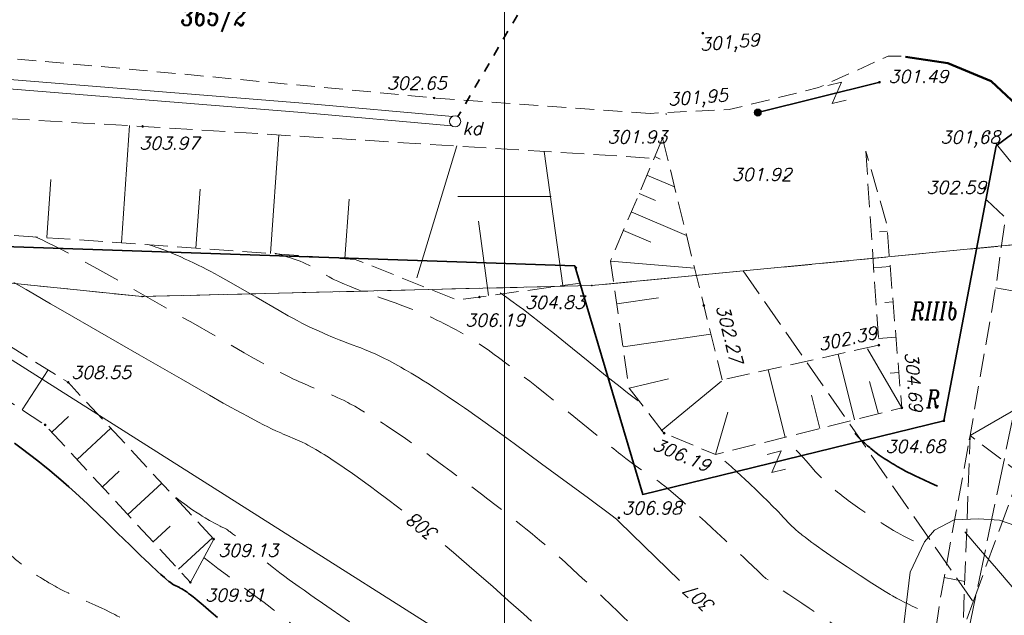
# Model space of a CAD drawing. Header units: metres. Extents: x 7477803 to 7478145, y 5500698 to 5500984.
# Tile 6 of 42: x 7477974 to 7478027, y 5500778 to 5500809. Entities that reach past the tile are written whole.
import ezdxf
from ezdxf.enums import TextEntityAlignment as Align

# ---------------------------------------------------------------- set-up
doc = ezdxf.new("R2010")
doc.units = ezdxf.units.M
doc.header["$MEASUREMENT"] = 0
for name, pattern in [('EGBK02', [2, 1.5, -0.5]), ('l217_500', [2, 1.5, -0.5]), ('l266_500', [1, 0.5, -0.5]), ('l424_500', [1.5, 1, -0.5]), ('l641_500', [1.5, 1, -0.5]), ('l812_500', [3, 2, -1]), ('l823_500', [1.75, 1.25, -0.5]), ('SUPX_P', [2.5, 2, -0.5])]:
    doc.linetypes.add(name, pattern=pattern)
for name, color, linetype, lineweight in [('203-Punkt załamania granicy działki nie stabilizowany', 7, 'Continuous', 13), ('e_Proj', 7, 'l641_500', 18), ('gr_dzialki', 7, 'Continuous', 18), ('gr_klasy', 7, 'l217_500', 18), ('jezdnia', 7, 'l424_500', 18), ('k_elem_naziemne', 7, 'Continuous', 18), ('kraweznik', 7, 'Continuous', 50), ('nr_dzialki', 7, 'Continuous', 18), ('ogr_symb', 7, 'l901_500', 35), ('ogr_w_skali', 7, 'Continuous', 35), ('opis_klasy', 7, 'Continuous', 18), ('opis_uzytek', 7, 'Continuous', 18), ('pkt_wys', 7, 'Continuous', 18), ('przehaczenie', 7, 'Continuous', 18), ('przepust', 7, 'l266_500', 35), ('robocza49', 7, 'Continuous', 18), ('rowy', 7, 'l266_500', 18), ('skarp_wypel', 7, 'Continuous', 18), ('skarpa_gora', 7, 'l823_500', 18), ('t', 7, 'Continuous', 18), ('warst_ciagla', 7, 'Continuous', 13), ('warst_opis', 7, 'Continuous', 13), ('warst_pogrub', 7, 'Continuous', 35), ('warst_przeryw', 7, 'l812_500', 13)]:
    doc.layers.add(name, color=color, linetype=linetype, lineweight=lineweight)
doc.styles.get("Standard").update_dxf_attribs({"font": 'txt.shx', "width": 0.75})
doc.styles.add('Style-ITALIC_1250', font='ITALIC_1250.shx')
doc.linetypes.add('l901_500', pattern='A,3.75,[37,dgnlstyle-2015all.shx,S=0.002778,R=0,X=0,Y=0],3.75', length=7.5)

# ---------------------------------------------------------------- blocks, each defined once
blk = doc.blocks.new('203')
at = {"linetype": 'Continuous', "lineweight": 13}
h = blk.add_hatch(color=0, dxfattribs=at)
edge = h.paths.add_edge_path()
edge.add_arc((0, 0), 0.045, 0, 360)
blk = doc.blocks.new('506_5_3')
at = {"layer": 'k_elem_naziemne', "color": 24, "linetype": 'Continuous', "lineweight": 18}
blk.add_circle((0, 0), 0.3, dxfattribs=at)
blk = doc.blocks.new('140')
at = {"layer": 'pkt_wys', "linetype": 'Continuous', "lineweight": 18}
h = blk.add_hatch(color=7, dxfattribs=at)
edge = h.paths.add_edge_path()
edge.add_arc((0, 0), 0.045, 0, 360)
at = {"layer": 'pkt_wys', "color": 7, "linetype": 'Continuous', "lineweight": 18}
blk.add_circle((0, 0), 0.045, dxfattribs=at)
blk = doc.blocks.new('801')
at = {"layer": 'pkt_wys', "linetype": 'Continuous', "lineweight": 18}
h = blk.add_hatch(color=7, dxfattribs=at)
edge = h.paths.add_edge_path()
edge.add_arc((0, 0), 0.045, 0, 360)
at = {"layer": 'pkt_wys', "color": 7, "linetype": 'Continuous', "lineweight": 18}
blk.add_circle((0, 0), 0.045, dxfattribs=at)
blk = doc.blocks.new('801_5_1')
at = {"layer": 'pkt_wys', "linetype": 'Continuous', "lineweight": 18}
h = blk.add_hatch(color=7, dxfattribs=at)
edge = h.paths.add_edge_path()
edge.add_arc((0, 0), 0.05, 0, 360)
at = {"layer": 'pkt_wys', "color": 7, "linetype": 'Continuous', "lineweight": 18}
blk.add_circle((0, 0), 0.05, dxfattribs=at)
blk = doc.blocks.new('991_5_1')
at = {"layer": 'przehaczenie', "color": 7, "linetype": 'Continuous', "lineweight": 18, "flags": 128}
blk.add_lwpolyline([(-0.38, 0.5), (0.38, 0.5), (-0.38, -0.5), (0.38, -0.5)], dxfattribs=at)
blk = doc.blocks.new('801_5_3')
at = {"layer": 'pkt_wys', "linetype": 'Continuous', "lineweight": 18}
h = blk.add_hatch(color=7, dxfattribs=at)
edge = h.paths.add_edge_path()
edge.add_arc((0, 0), 0.05, 0, 360)
at = {"layer": 'pkt_wys', "color": 7, "linetype": 'Continuous', "lineweight": 18}
blk.add_circle((0, 0), 0.05, dxfattribs=at)

msp = doc.modelspace()

# ---------------------------------------------------------------- hatches: boundary and pattern name
at = {"layer": 'ogr_w_skali', "linetype": 'Continuous', "lineweight": 35}
h = msp.add_hatch(color=7, dxfattribs=at)
edge = h.paths.add_edge_path()
edge.add_arc((7478013.557, 5500804.491), 0.17, 0, 360)
at = {"layer": 'pkt_wys', "linetype": 'Continuous', "lineweight": 18}
msp.add_hatch(color=7, dxfattribs=at).paths.add_polyline_path([(7478008.633, 5500804.409), (7478008.685, 5500804.407, 0.282056)])

# ---------------------------------------------------------------- linework, layer by layer
at = {"layer": 'e_Proj', "color": 1, "linetype": 'SUPX_P', "lineweight": 18, "flags": 128}
msp.add_lwpolyline([(7478085.721, 5500828.46), (7478062.59, 5500828.394), (7478057.723, 5500828.457), (7478045.093, 5500816.16), (7478029.949, 5500801.309), (7478024.948, 5500777.245), (7478020.357, 5500757.697), (7478013.921, 5500735.554), (7478010.536, 5500720.256)], dxfattribs=at)
at = {"layer": 'gr_dzialki', "color": 96, "linetype": 'Continuous', "lineweight": 18, "flags": 128}
for points in [[(7478036.02, 5500798.26), (7478004.67, 5500795.23)], [(7477965.87, 5500796.14), (7478019.23, 5500762.35)], [(7477980.59, 5500794.64), (7477965.87, 5500796.14)], [(7478004.67, 5500795.23), (7477980.59, 5500794.64)]]:
    msp.add_lwpolyline(points, dxfattribs=at)
at = {"layer": 'gr_klasy', "color": 96, "linetype": 'EGBK02', "lineweight": 18, "flags": 128}
for points in [[(7478030.37, 5500797.71), (7478012.78, 5500796.01)], [(7477980.59, 5500794.64), (7477965.87, 5500796.14)], [(7478012.78, 5500796.01), (7478004.67, 5500795.23)], [(7478012.78, 5500796.01), (7478025.09, 5500778.3)], [(7478004.67, 5500795.23), (7477980.59, 5500794.64)], [(7478025.09, 5500778.3), (7478028.63, 5500788.01)], [(7478019.23, 5500762.35), (7478025.09, 5500778.3)]]:
    msp.add_lwpolyline(points, dxfattribs=at)
at = {"layer": 'jezdnia', "color": 7, "linetype": 'l424_500', "lineweight": 18, "flags": 128}
for points in [[(7478007.787, 5500804.444), (7477996.226, 5500805.272), (7477980.454, 5500806.765), (7477965.783, 5500808.078), (7477950.842, 5500809.092), (7477941.412, 5500809.312), (7477933.642, 5500808.883), (7477925.833, 5500807.985), (7477921.044, 5500806.84), (7477908.409, 5500802.106), (7477902.302, 5500799.559), (7477897.005, 5500796.683), (7477891.579, 5500793.077), (7477886.813, 5500789.372), (7477881.349, 5500784.496), (7477881.326, 5500784.471)], [(7478021.234, 5500807.499), (7478020.534, 5500807.508), (7478016.815, 5500805.824), (7478012.017, 5500804.649), (7478007.787, 5500804.444)]]:
    msp.add_lwpolyline(points, dxfattribs=at)
at = {"layer": 'kraweznik', "color": 7, "linetype": 'Continuous', "lineweight": 50, "flags": 128}
msp.add_lwpolyline([(7478021.467, 5500807.475), (7478023.732, 5500807.128), (7478026.054, 5500806.173), (7478027.956, 5500804.381), (7478029.354, 5500802.427), (7478030.248, 5500801.153), (7478031.021, 5500799.823), (7478031.916, 5500797.559), (7478032.259, 5500795.246), (7478031.695, 5500792.194), (7478036.74, 5500790.972)], dxfattribs=at)
at = {"layer": 'ogr_symb', "color": 7, "linetype": 'l901_500', "lineweight": 35, "flags": 128}
for points in [[(7478026.319, 5500802.715), (7478028.17, 5500804.079), (7478034.551, 5500808.191), (7478045.422, 5500827.246), (7478069.852, 5500827.202)], [(7478020.018, 5500806.096), (7478013.557, 5500804.491)], [(7478023.515, 5500787.992), (7478026.319, 5500802.715)], [(7477891.276, 5500779.392), (7477896.666, 5500786.743), (7477921.734, 5500797.99), (7477944.284, 5500798.315), (7477964.224, 5500797.617), (7478003.756, 5500796.28)], [(7478003.756, 5500796.28), (7478007.399, 5500784.044), (7478023.515, 5500787.992)]]:
    msp.add_lwpolyline(points, dxfattribs=at)
at = {"layer": 'ogr_w_skali', "color": 7, "linetype": 'Continuous', "lineweight": 35}
msp.add_circle((7478013.557, 5500804.491), 0.17, dxfattribs=at)
at = {"layer": 'pkt_wys', "color": 7, "linetype": 'Continuous', "lineweight": 18, "flags": 128}
msp.add_lwpolyline([(7478008.633, 5500804.409), (7478008.685, 5500804.407, 0.282056), (7478008.633, 5500804.409)], format="xyb", close=True, dxfattribs=at)
at = {"layer": 'przepust', "color": 7, "linetype": 'l266_500', "lineweight": 35}
msp.add_line((7478002.71, 5500813.159), (7477997.502, 5500804.278), dxfattribs=at)
at = {"layer": 'robocza49', "color": 7, "linetype": 'Continuous', "lineweight": 13}
for p, q in [((7478000, 5500750), (7478000, 5500973.047)), ((7477997.5, 5500800), (7478000, 5500800)), ((7478000, 5500800), (7478002.5, 5500800))]:
    msp.add_line(p, q, dxfattribs=at)
at = {"layer": 'rowy', "color": 7, "linetype": 'Continuous', "lineweight": 18, "flags": 128}
for points in [[(7477882.663, 5500783.628), (7477883.714, 5500784.691), (7477887.616, 5500787.993), (7477891.069, 5500790.733), (7477893.37, 5500792.367), (7477898.157, 5500795.46), (7477901.645, 5500797.349), (7477903.482, 5500798.34), (7477908.951, 5500801.027), (7477910.397, 5500801.613), (7477915.985, 5500803.602), (7477918.748, 5500804.528), (7477921.007, 5500805.169), (7477923.387, 5500805.687), (7477925.587, 5500806.001), (7477928.524, 5500806.439), (7477933.015, 5500806.909), (7477936.106, 5500807.119), (7477938.45, 5500807.283), (7477947.545, 5500807.324), (7477950.612, 5500807.294), (7477969.481, 5500806.086), (7477989.149, 5500804.495), (7477997.163, 5500803.784)], [(7477903.253, 5500798.785), (7477908.747, 5500801.483), (7477910.219, 5500802.081), (7477915.822, 5500804.075), (7477918.6, 5500805.006), (7477920.886, 5500805.655), (7477923.298, 5500806.18), (7477925.514, 5500806.496), (7477928.461, 5500806.935), (7477932.972, 5500807.407), (7477936.072, 5500807.618), (7477938.432, 5500807.783), (7477947.546, 5500807.824), (7477950.631, 5500807.793), (7477969.517, 5500806.584), (7477989.191, 5500804.994), (7477997.207, 5500804.282)]]:
    msp.add_lwpolyline(points, dxfattribs=at)
at = {"layer": 'skarp_wypel', "color": 7, "linetype": 'Continuous', "lineweight": 18}
for p, q in [((7477979.48, 5500797.515), (7477979.922, 5500803.789)), ((7477987.46, 5500796.952), (7477987.907, 5500803.294)), ((7477995.301, 5500795.633), (7477997.442, 5500802.699)), ((7478003.109, 5500795.232), (7478002.125, 5500802.406)), ((7478008.039, 5500802.128), (7478008.334, 5500802.002)), ((7478007.619, 5500801.14), (7478009.101, 5500800.511)), ((7477975.49, 5500797.797), (7477975.709, 5500800.907)), ((7477983.47, 5500797.234), (7477983.693, 5500800.389)), ((7478007.2, 5500800.153), (7478008.086, 5500799.776)), ((7477991.45, 5500796.671), (7477991.675, 5500799.858)), ((7478006.78, 5500799.166), (7478009.743, 5500797.907)), ((7477999.146, 5500794.688), (7477998.599, 5500798.674)), ((7478006.361, 5500798.178), (7478007.838, 5500797.551)), ((7478020.488, 5500798.136), (7478020.074, 5500798.102)), ((7478005.666, 5500796.542), (7478010.174, 5500796.162)), ((7478020.643, 5500796.245), (7478019.761, 5500796.172)), ((7478026.291, 5500795.109), (7478028.258, 5500794.769)), ((7478006.003, 5500794.242), (7478008.243, 5500794.571)), ((7478020.798, 5500794.353), (7478020.357, 5500794.317)), ((7478006.34, 5500791.942), (7478011.044, 5500792.633)), ((7478020.954, 5500792.462), (7478020.017, 5500792.385)), ((7478018.733, 5500788.044), (7478017.853, 5500791.551)), ((7478021.264, 5500788.679), (7478019.429, 5500791.846)), ((7477974.16, 5500788.578), (7477975.554, 5500790.715)), ((7478015.015, 5500787.111), (7478014.109, 5500790.719)), ((7478021.109, 5500790.571), (7478020.639, 5500790.532)), ((7478024.924, 5500787.202), (7478030.818, 5500790.618)), ((7478006.663, 5500789.743), (7478008.775, 5500790.232)), ((7478008.383, 5500787.443), (7478011.606, 5500790.11)), ((7478019.995, 5500788.392), (7478019.546, 5500790.098)), ((7478016.874, 5500787.577), (7478016.428, 5500789.353)), ((7478011.297, 5500786.178), (7478011.961, 5500788.446)), ((7477975.75, 5500787.386), (7477976.652, 5500788.218)), ((7477977.107, 5500785.916), (7477978.916, 5500787.585)), ((7477978.463, 5500784.446), (7477979.37, 5500785.283)), ((7477979.819, 5500782.976), (7477981.639, 5500784.655)), ((7477981.175, 5500781.506), (7477982.088, 5500782.348)), ((7477982.532, 5500780.036), (7477984.362, 5500781.725)), ((7477984.422, 5500781.659), (7477983.174, 5500779.337)), ((7478023.537, 5500779.595), (7478024.639, 5500779.393))]:
    msp.add_line(p, q, dxfattribs=at)
msp.add_point((7478008.458, 5500803.115), dxfattribs=at)
at = {"layer": 'skarpa_gora', "color": 7, "linetype": 'l823_500', "lineweight": 18}
msp.add_line((7478008.458, 5500803.115), (7478011.651, 5500790.173), dxfattribs=at)
at = {"layer": 'skarpa_gora', "color": 7, "linetype": 'l823_500', "lineweight": 18, "flags": 128}
for points in [[(7478007.749, 5500802.055), (7477980.618, 5500803.745), (7477949.546, 5500805.521), (7477933.975, 5500805.774), (7477921.168, 5500803.47), (7477908.381, 5500800.266), (7477897.978, 5500794.654), (7477888.325, 5500787.474), (7477883.93, 5500782.828)], [(7478008.458, 5500803.115), (7478005.666, 5500796.542), (7478006.663, 5500789.743), (7478008.546, 5500787.325), (7478011.297, 5500786.178), (7478021.264, 5500788.679), (7478020.453, 5500798.558), (7478019.339, 5500802.417)], [(7478026.319, 5500802.815), (7478028.949, 5500799.569), (7478029.567, 5500798.238), (7478030.156, 5500794.879), (7478030.818, 5500790.618), (7478030.996, 5500790.48)], [(7478019.339, 5500802.417), (7478020.04, 5500792.038), (7478011.651, 5500790.173)], [(7477889.282, 5500779.695), (7477895.338, 5500786.582), (7477897.871, 5500788.956), (7477903.767, 5500792.731), (7477909.966, 5500795.925), (7477913.206, 5500797.237), (7477923.556, 5500799.006), (7477930.426, 5500800.345), (7477933.868, 5500800.938), (7477937.366, 5500800.835), (7477947.862, 5500800.525), (7477951.313, 5500800.09), (7477958.091, 5500798.34), (7477959.924, 5500797.862), (7477975.395, 5500787.769), (7477983.174, 5500779.337)], [(7478025.82, 5500799.793), (7478026.819, 5500798.852), (7478026.304, 5500795.183), (7478024.924, 5500787.202), (7478034.104, 5500780.215), (7478036.041, 5500775.672), (7478038.759, 5500769.132)], [(7477984.422, 5500781.659), (7477976.623, 5500790.05), (7477961.582, 5500799.354), (7477959.924, 5500797.862)], [(7477961.582, 5500799.354), (7477973.014, 5500797.966), (7477992.005, 5500796.627), (7477997.444, 5500794.449), (7478004.059, 5500795.357)], [(7478008.529, 5500720.966), (7478013.614, 5500738.374), (7478016.556, 5500749.806), (7478020.275, 5500763.382), (7478022.118, 5500770.559), (7478023.375, 5500778.71), (7478024.881, 5500786.965)], [(7478024.881, 5500786.965), (7478024.924, 5500787.202), (7478024.325, 5500770.813), (7478019.007, 5500749.589), (7478017.956, 5500746.211), (7478015.629, 5500736.387), (7478013.818, 5500729.802), (7478010.366, 5500720.316)]]:
    msp.add_lwpolyline(points, dxfattribs=at)
at = {"layer": 't', "color": 30, "linetype": 'Continuous', "lineweight": 18, "flags": 128}
msp.add_lwpolyline([(7478013.952, 5500749.22), (7478016.25, 5500756.094), (7478018.043, 5500762.466), (7478020.822, 5500772.519), (7478021.714, 5500779.89), (7478022.482, 5500781.51), (7478023.011, 5500782.131), (7478024.071, 5500782.682), (7478025.381, 5500782.734), (7478026.491, 5500782.665), (7478029.072, 5500781.778), (7478030.398, 5500780.809)], dxfattribs=at)
at = {"layer": 'warst_ciagla', "color": 7, "linetype": 'Continuous', "lineweight": 13, "flags": 128}
for points in [[(7477980.901, 5500797.433), (7477981.154, 5500797.351), (7477981.331, 5500797.289), (7477981.452, 5500797.245), (7477981.7, 5500797.152), (7477981.889, 5500797.078), (7477982.272, 5500796.922), (7477982.655, 5500796.758), (7477982.904, 5500796.647), (7477983.067, 5500796.573), (7477983.381, 5500796.427), (7477983.629, 5500796.307), (7477983.787, 5500796.228), (7477984.085, 5500796.075), (7477984.227, 5500796.001), (7477984.497, 5500795.855), (7477984.752, 5500795.714), (7477985.231, 5500795.442), (7477986.69, 5500794.606), (7477987.93, 5500793.893), (7477988.417, 5500793.614), (7477988.656, 5500793.48), (7477988.897, 5500793.349), (7477989.019, 5500793.284), (7477989.144, 5500793.219), (7477989.314, 5500793.133), (7477989.401, 5500793.09), (7477989.577, 5500793.005), (7477989.818, 5500792.891), (7477989.941, 5500792.834), (7477990.225, 5500792.707), (7477990.37, 5500792.644), (7477990.568, 5500792.56), (7477990.668, 5500792.518), (7477990.871, 5500792.435), (7477991.148, 5500792.324), (7477991.29, 5500792.268), (7477991.614, 5500792.145), (7477991.836, 5500792.062), (7477992.141, 5500791.948), (7477992.298, 5500791.888), (7477992.542, 5500791.792), (7477992.668, 5500791.74), (7477992.93, 5500791.629), (7477993.065, 5500791.569), (7477993.276, 5500791.471), (7477993.495, 5500791.365), (7477993.801, 5500791.209), (7477993.96, 5500791.125), (7477994.289, 5500790.945), (7477994.441, 5500790.859), (7477994.648, 5500790.741), (7477994.753, 5500790.679), (7477994.996, 5500790.536), (7477995.183, 5500790.424), (7477995.437, 5500790.268), (7477995.567, 5500790.187), (7477995.866, 5500789.999), (7477996.279, 5500789.734), (7477996.491, 5500789.596), (7477996.927, 5500789.307), (7477997.533, 5500788.896), (7477997.847, 5500788.68), (7477998.087, 5500788.514), (7477998.413, 5500788.285), (7477998.578, 5500788.168), (7477998.957, 5500787.899), (7477999.73, 5500787.342), (7478000.506, 5500786.776), (7478001.984, 5500785.687), (7478004.486, 5500783.837), (7478005.76, 5500782.892), (7478005.923, 5500782.769), (7478005.988, 5500782.716), (7478006.025, 5500782.684), (7478006.105, 5500782.608), (7478006.816, 5500781.917), (7478009.361, 5500779.436)], [(7477994.488, 5500783.207), (7477994.263, 5500783.384), (7477993.753, 5500783.775), (7477993.196, 5500784.19), (7477992.819, 5500784.468), (7477992.57, 5500784.649), (7477992.097, 5500784.99), (7477991.852, 5500785.165), (7477991.406, 5500785.476), (7477991.012, 5500785.745), (7477990.773, 5500785.903), (7477990.621, 5500786.002), (7477990.335, 5500786.183), (7477990.181, 5500786.278), (7477989.983, 5500786.397), (7477989.887, 5500786.454), (7477989.702, 5500786.56), (7477989.468, 5500786.688), (7477989.356, 5500786.747), (7477989.119, 5500786.864), (7477989.007, 5500786.916), (7477988.793, 5500787.009), (7477988.367, 5500787.183), (7477988.136, 5500787.28), (7477988.012, 5500787.335), (7477987.836, 5500787.414), (7477987.744, 5500787.457), (7477987.552, 5500787.548), (7477987.278, 5500787.683), (7477987.134, 5500787.755), (7477986.791, 5500787.93), (7477986.229, 5500788.227), (7477985.961, 5500788.371), (7477985.586, 5500788.577), (7477985.391, 5500788.684), (7477984.935, 5500788.94), (7477984.206, 5500789.353), (7477982.674, 5500790.235), (7477980.439, 5500791.523), (7477978.334, 5500792.73), (7477976.341, 5500793.873), (7477975.686, 5500794.252), (7477974.813, 5500794.76), (7477974.377, 5500795.015), (7477973.724, 5500795.399)], [(7478007.15, 5500789.054), (7478006.579, 5500789.493), (7478006.188, 5500789.799), (7478005.406, 5500790.421), (7478004.472, 5500791.175), (7478003.267, 5500792.155), (7478002.666, 5500792.64), (7478002.125, 5500793.072), (7478001.851, 5500793.289), (7478001.432, 5500793.613), (7478001.005, 5500793.938), (7478000.786, 5500794.101), (7478000.34, 5500794.426), (7478000.112, 5500794.589), (7477999.761, 5500794.833)], [(7478022.103, 5500777.945), (7478021.829, 5500778.069), (7478021.663, 5500778.147), (7478021.366, 5500778.292), (7478021.232, 5500778.361), (7478020.989, 5500778.49), (7478020.772, 5500778.613), (7478020.637, 5500778.692), (7478020.38, 5500778.847), (7478019.951, 5500779.115), (7478019.657, 5500779.302), (7478019.031, 5500779.707), (7478018.339, 5500780.163), (7478017.986, 5500780.4), (7478017.472, 5500780.75), (7478017, 5500781.079), (7478016.806, 5500781.218), (7478016.561, 5500781.395), (7478016.445, 5500781.481), (7478016.2, 5500781.666), (7478016.085, 5500781.755), (7478015.94, 5500781.869), (7478015.871, 5500781.924), (7478015.74, 5500782.032), (7478015.58, 5500782.167), (7478015.507, 5500782.232), (7478015.356, 5500782.37), (7478015.289, 5500782.435), (7478015.166, 5500782.559), (7478015.053, 5500782.68), (7478014.904, 5500782.845), (7478014.825, 5500782.931), (7478014.627, 5500783.142), (7478014.317, 5500783.46), (7478014.141, 5500783.634), (7478013.742, 5500784.024), (7478013.506, 5500784.25), (7478013.086, 5500784.646), (7478012.428, 5500785.257), (7478012.123, 5500785.535), (7478011.883, 5500785.748), (7478011.798, 5500785.82)], [(7477982.391, 5500783.886), (7477982.695, 5500783.656), (7477982.873, 5500783.523), (7477983.18, 5500783.301), (7477983.31, 5500783.21), (7477983.531, 5500783.06), (7477983.709, 5500782.947), (7477983.808, 5500782.886), (7477983.975, 5500782.789), (7477984.204, 5500782.658), (7477984.529, 5500782.476), (7477984.65, 5500782.41), (7477984.777, 5500782.343), (7477984.826, 5500782.319), (7477984.962, 5500782.258), (7477985.004, 5500782.237), (7477985.067, 5500782.201), (7477985.102, 5500782.179), (7477985.158, 5500782.143), (7477985.241, 5500782.087), (7477985.286, 5500782.056), (7477985.438, 5500781.944), (7477985.533, 5500781.87), (7477985.583, 5500781.83)], [(7478024.645, 5500782.041), (7478025.489, 5500781.057), (7478026.336, 5500780.074), (7478027.186, 5500779.094), (7478028.037, 5500778.115)], [(7478001.441, 5500777.257), (7478001.004, 5500777.649), (7478000.217, 5500778.352), (7477999.362, 5500779.111), (7477998.883, 5500779.534), (7477998.104, 5500780.214), (7477997.548, 5500780.693), (7477997.26, 5500780.939), (7477996.816, 5500781.315)], [(7477987.289, 5500780.377), (7477987.63, 5500780.11), (7477987.799, 5500779.981), (7477988.04, 5500779.799), (7477988.167, 5500779.704), (7477988.471, 5500779.481), (7477989.003, 5500779.096), (7477989.259, 5500778.914), (7477989.618, 5500778.66), (7477989.806, 5500778.528), (7477990.246, 5500778.221), (7477991.693, 5500777.22)]]:
    msp.add_lwpolyline(points, dxfattribs=at)
at = {"layer": 'warst_pogrub', "color": 7, "linetype": 'Continuous', "lineweight": 35, "flags": 128}
for points in [[(7478023.182, 5500784.49), (7478022.789, 5500784.667), (7478022.183, 5500784.944), (7478022.027, 5500785.017), (7478021.77, 5500785.141), (7478021.572, 5500785.24), (7478021.465, 5500785.296), (7478021.285, 5500785.394), (7478021.018, 5500785.545), (7478020.853, 5500785.642), (7478020.746, 5500785.706), (7478020.537, 5500785.836), (7478020.327, 5500785.971), (7478020.22, 5500786.043), (7478020.058, 5500786.155), (7478019.892, 5500786.277), (7478019.807, 5500786.342), (7478019.722, 5500786.409), (7478019.606, 5500786.504), (7478019.547, 5500786.554), (7478019.427, 5500786.656), (7478019.265, 5500786.801), (7478019.182, 5500786.877), (7478018.993, 5500787.056), (7478018.746, 5500787.301)], [(7477973.759, 5500786.782), (7477974.185, 5500786.471), (7477974.495, 5500786.238), (7477974.696, 5500786.083), (7477975.088, 5500785.776), (7477975.278, 5500785.624), (7477975.647, 5500785.322), (7477976.002, 5500785.025), (7477976.23, 5500784.829), (7477976.667, 5500784.447), (7477977.016, 5500784.135), (7477977.239, 5500783.932), (7477977.664, 5500783.538), (7477977.866, 5500783.347), (7477978.252, 5500782.979), (7477978.614, 5500782.627), (7477979.277, 5500781.976), (7477979.942, 5500781.325), (7477980.211, 5500781.064), (7477980.544, 5500780.743), (7477980.7, 5500780.594), (7477981.023, 5500780.288), (7477981.439, 5500779.901), (7477981.597, 5500779.757), (7477981.783, 5500779.593), (7477981.865, 5500779.522), (7477982.022, 5500779.391), (7477982.087, 5500779.34), (7477982.194, 5500779.263), (7477982.276, 5500779.211), (7477982.321, 5500779.187), (7477982.397, 5500779.151), (7477982.478, 5500779.113), (7477982.583, 5500779.061), (7477982.634, 5500779.034), (7477982.709, 5500778.992), (7477982.807, 5500778.934), (7477982.854, 5500778.905), (7477982.949, 5500778.842), (7477982.999, 5500778.807), (7477983.081, 5500778.746), (7477983.177, 5500778.673), (7477983.325, 5500778.556), (7477983.409, 5500778.489), (7477983.545, 5500778.377), (7477983.749, 5500778.207), (7477983.86, 5500778.114), (7477984.288, 5500777.748), (7477984.632, 5500777.45)]]:
    msp.add_lwpolyline(points, dxfattribs=at)
at = {"layer": 'warst_przeryw', "color": 7, "linetype": 'l812_500', "lineweight": 13, "flags": 128}
for points in [[(7478014.902, 5500749.972), (7478014.308, 5500750.377), (7478013.962, 5500750.612), (7478013.373, 5500751.008), (7478013.125, 5500751.174), (7478012.704, 5500751.45), (7478012.366, 5500751.668), (7478012.174, 5500751.79), (7478011.836, 5500751.999), (7478011.31, 5500752.319), (7478010.971, 5500752.522), (7478010.289, 5500752.921), (7478009.567, 5500753.341), (7478009.184, 5500753.569), (7478008.785, 5500753.814), (7478008.578, 5500753.945), (7478008.367, 5500754.082), (7478008.079, 5500754.273), (7478007.931, 5500754.373), (7478007.63, 5500754.58), (7478007.216, 5500754.873), (7478007.004, 5500755.026), (7478006.512, 5500755.389), (7478006.259, 5500755.58), (7478005.914, 5500755.843), (7478005.739, 5500755.978), (7478005.382, 5500756.257), (7478004.893, 5500756.646), (7478004.643, 5500756.847), (7478004.067, 5500757.318), (7478003.772, 5500757.562), (7478003.175, 5500758.061), (7478002.58, 5500758.564), (7478001.446, 5500759.531), (7477999.454, 5500761.229), (7477998.295, 5500762.211), (7477997.801, 5500762.622), (7477997.313, 5500763.037), (7477996.665, 5500763.6), (7477995.718, 5500764.425), (7477995.229, 5500764.849), (7477994.407, 5500765.557), (7477993.923, 5500765.974), (7477991.14, 5500768.36), (7477989.612, 5500769.666), (7477988.825, 5500770.337), (7477987.67, 5500771.317), (7477986.593, 5500772.221), (7477986.144, 5500772.595), (7477985.572, 5500773.068), (7477985.298, 5500773.294), (7477984.711, 5500773.773), (7477984.433, 5500773.999), (7477984.077, 5500774.285), (7477983.905, 5500774.422), (7477983.576, 5500774.682), (7477983.165, 5500775.004), (7477982.971, 5500775.153), (7477982.564, 5500775.462), (7477982.375, 5500775.603), (7477982.023, 5500775.859), (7477981.696, 5500776.089), (7477981.486, 5500776.231), (7477981.349, 5500776.322), (7477981.075, 5500776.499), (7477980.92, 5500776.597), (7477980.711, 5500776.726), (7477980.606, 5500776.79), (7477980.394, 5500776.916), (7477980.107, 5500777.082), (7477979.962, 5500777.164), (7477979.632, 5500777.345), (7477979.465, 5500777.435), (7477979.24, 5500777.552), (7477979.126, 5500777.61), (7477978.898, 5500777.726), (7477978.59, 5500777.877), (7477978.434, 5500777.951), (7477978.08, 5500778.116), (7477976.996, 5500778.601), (7477976.637, 5500778.769), (7477976.458, 5500778.855), (7477976.282, 5500778.944), (7477976.049, 5500779.067), (7477975.933, 5500779.13), (7477975.704, 5500779.259), (7477975.603, 5500779.318), (7477975.469, 5500779.397), (7477975.403, 5500779.437), (7477975.254, 5500779.53), (7477975.144, 5500779.6), (7477974.997, 5500779.695), (7477974.924, 5500779.744), (7477974.762, 5500779.854), (7477974.547, 5500780.006), (7477974.441, 5500780.083), (7477974.231, 5500780.24), (7477973.954, 5500780.457), (7477973.818, 5500780.568), (7477973.717, 5500780.653), (7477973.583, 5500780.768), (7477973.516, 5500780.826), (7477973.367, 5500780.958), (7477973.07, 5500781.229), (7477972.665, 5500781.602), (7477972.453, 5500781.793), (7477972.232, 5500781.986), (7477972.117, 5500782.084), (7477971.939, 5500782.231), (7477971.691, 5500782.429), (7477971.562, 5500782.529), (7477971.295, 5500782.73), (7477971.172, 5500782.82), (7477971.005, 5500782.94), (7477970.919, 5500783.001), (7477970.723, 5500783.138), (7477970.572, 5500783.241), (7477970.366, 5500783.379), (7477970.261, 5500783.449), (7477970.019, 5500783.606), (7477969.685, 5500783.817), (7477969.514, 5500783.923), (7477969.162, 5500784.138), (7477968.672, 5500784.426), (7477968.419, 5500784.572), (7477968.226, 5500784.682), (7477967.963, 5500784.829), (7477967.829, 5500784.903), (7477967.524, 5500785.07), (7477966.896, 5500785.407), (7477966.254, 5500785.745), (7477965.39, 5500786.197), (7477964.961, 5500786.422), (7477964.014, 5500786.924), (7477963.602, 5500787.145), (7477963.061, 5500787.437), (7477962.794, 5500787.582), (7477962.203, 5500787.907), (7477961.339, 5500788.39), (7477960.964, 5500788.602), (7477960.472, 5500788.883), (7477960.23, 5500789.022), (7477959.693, 5500789.334), (7477957.432, 5500790.674), (7477956.733, 5500791.078), (7477956.431, 5500791.249), (7477956.036, 5500791.469), (7477955.843, 5500791.576), (7477955.416, 5500791.807), (7477955.207, 5500791.919), (7477954.934, 5500792.063), (7477954.799, 5500792.133), (7477954.533, 5500792.27), (7477954.188, 5500792.443), (7477954.019, 5500792.527), (7477953.647, 5500792.706), (7477953.465, 5500792.792), (7477953.112, 5500792.955), (7477952.147, 5500793.39), (7477951.725, 5500793.584), (7477951.552, 5500793.666), (7477951.334, 5500793.771), (7477951.231, 5500793.822), (7477951.012, 5500793.931), (7477950.721, 5500794.085), (7477950.605, 5500794.149), (7477950.464, 5500794.229), (7477950.399, 5500794.268), (7477950.267, 5500794.351), (7477950.031, 5500794.508), (7477949.886, 5500794.595), (7477949.764, 5500794.662), (7477949.694, 5500794.699), (7477949.573, 5500794.76), (7477949.432, 5500794.827), (7477949.213, 5500794.926), (7477949.09, 5500794.981), (7477948.817, 5500795.099), (7477948.397, 5500795.275), (7477948.163, 5500795.371), (7477947.578, 5500795.607), (7477947.255, 5500795.735), (7477946.793, 5500795.917), (7477946.549, 5500796.012), (7477946.033, 5500796.211), (7477945.289, 5500796.496), (7477944.893, 5500796.647), (7477943.944, 5500797.005), (7477942.379, 5500797.59), (7477938.941, 5500798.864), (7477933.686, 5500800.81)], [(7477974.865, 5500797.843), (7477975.235, 5500797.669), (7477975.479, 5500797.552), (7477975.958, 5500797.315), (7477976.194, 5500797.195), (7477976.658, 5500796.955), (7477977.114, 5500796.713), (7477977.412, 5500796.552), (7477978, 5500796.23), (7477978.962, 5500795.693), (7477979.583, 5500795.342), (7477980.773, 5500794.663), (7477983.192, 5500793.277), (7477985.249, 5500792.094), (7477986.05, 5500791.633), (7477986.429, 5500791.418), (7477986.977, 5500791.112), (7477987.155, 5500791.014), (7477987.39, 5500790.888), (7477987.506, 5500790.827), (7477987.735, 5500790.707), (7477988.034, 5500790.553), (7477988.182, 5500790.479), (7477988.508, 5500790.319), (7477988.668, 5500790.242), (7477988.878, 5500790.144), (7477988.982, 5500790.096), (7477989.187, 5500790.004), (7477989.454, 5500789.887), (7477989.585, 5500789.831), (7477989.875, 5500789.712), (7477990.158, 5500789.602), (7477990.536, 5500789.454), (7477990.731, 5500789.375), (7477990.932, 5500789.289), (7477991.036, 5500789.242), (7477991.197, 5500789.168), (7477991.365, 5500789.086), (7477991.599, 5500788.967), (7477991.721, 5500788.903), (7477991.973, 5500788.765), (7477992.328, 5500788.562), (7477992.514, 5500788.452), (7477992.657, 5500788.366), (7477992.852, 5500788.247), (7477992.951, 5500788.185), (7477993.18, 5500788.041), (7477993.496, 5500787.839), (7477993.658, 5500787.733), (7477993.992, 5500787.512), (7477994.456, 5500787.197), (7477994.696, 5500787.032), (7477995.255, 5500786.64), (7477995.545, 5500786.434), (7477996.139, 5500786.006), (7477996.742, 5500785.565), (7477997.142, 5500785.268), (7477997.926, 5500784.684), (7477998.754, 5500784.059), (7477999.103, 5500783.794), (7477999.548, 5500783.452), (7477999.763, 5500783.286), (7478000.227, 5500782.926), (7478000.871, 5500782.417), (7478001.137, 5500782.203), (7478001.474, 5500781.93), (7478001.634, 5500781.799), (7478001.974, 5500781.516), (7478002.134, 5500781.381), (7478002.437, 5500781.121), (7478002.721, 5500780.873), (7478002.903, 5500780.712), (7478003.258, 5500780.393), (7478003.654, 5500780.034), (7478004.179, 5500779.552), (7478004.441, 5500779.309), (7478004.833, 5500778.942), (7478005.354, 5500778.449), (7478005.613, 5500778.2), (7478006.131, 5500777.702), (7478006.391, 5500777.454), (7478006.652, 5500777.21), (7478006.783, 5500777.089), (7478006.915, 5500776.97), (7478007.092, 5500776.813), (7478007.18, 5500776.735), (7478007.358, 5500776.581), (7478007.597, 5500776.38), (7478007.717, 5500776.281), (7478007.988, 5500776.061), (7478008.125, 5500775.953), (7478008.308, 5500775.812), (7478008.399, 5500775.742), (7478008.584, 5500775.604), (7478008.831, 5500775.423), (7478008.955, 5500775.334), (7478009.236, 5500775.138), (7478009.378, 5500775.042), (7478009.662, 5500774.853), (7478009.946, 5500774.668), (7478010.51, 5500774.307), (7478010.925, 5500774.04), (7478011.467, 5500773.691), (7478011.733, 5500773.518), (7478012.125, 5500773.262), (7478012.636, 5500772.925), (7478012.887, 5500772.759), (7478013.614, 5500772.275), (7478013.96, 5500772.047), (7478014.291, 5500771.834), (7478014.708, 5500771.573), (7478014.906, 5500771.452), (7478015.191, 5500771.283), (7478015.312, 5500771.213), (7478015.47, 5500771.124), (7478015.546, 5500771.081), (7478015.714, 5500770.99), (7478016.425, 5500770.62), (7478016.673, 5500770.485), (7478017.025, 5500770.286), (7478017.209, 5500770.177), (7478017.496, 5500770.004), (7478017.898, 5500769.753), (7478018.108, 5500769.619), (7478018.43, 5500769.409), (7478019.053, 5500768.999), (7478019.574, 5500768.658), (7478019.805, 5500768.51), (7478020.001, 5500768.386), (7478020.099, 5500768.327), (7478020.249, 5500768.243), (7478020.403, 5500768.164), (7478020.484, 5500768.127)], [(7477987.705, 5500796.962), (7477988.138, 5500796.831), (7477988.385, 5500796.754), (7477988.532, 5500796.706), (7477988.788, 5500796.62), (7477988.95, 5500796.562), (7477989.045, 5500796.526), (7477989.208, 5500796.462), (7477989.277, 5500796.432), (7477989.395, 5500796.379), (7477989.49, 5500796.332), (7477989.64, 5500796.249), (7477990.187, 5500795.936), (7477990.611, 5500795.692), (7477990.785, 5500795.594), (7477990.883, 5500795.542), (7477991.062, 5500795.456), (7477991.296, 5500795.354), (7477991.42, 5500795.302), (7477991.602, 5500795.229), (7477991.701, 5500795.19), (7477991.942, 5500795.096), (7477992.354, 5500794.94), (7477992.994, 5500794.706), (7477993.353, 5500794.577), (7477994.14, 5500794.296), (7477994.555, 5500794.144), (7477994.972, 5500793.985), (7477995.18, 5500793.903), (7477995.387, 5500793.819), (7477995.658, 5500793.705), (7477995.793, 5500793.646), (7477996.06, 5500793.527), (7477996.411, 5500793.364), (7477996.583, 5500793.281), (7477996.712, 5500793.217), (7477996.883, 5500793.131), (7477996.967, 5500793.088), (7477997.156, 5500792.988), (7477997.405, 5500792.854), (7477997.528, 5500792.785), (7477997.772, 5500792.646), (7477998.092, 5500792.455), (7477998.25, 5500792.358), (7477998.367, 5500792.284), (7477998.522, 5500792.185), (7477998.599, 5500792.134), (7477998.771, 5500792.02), (7477999.111, 5500791.786), (7477999.447, 5500791.545), (7477999.671, 5500791.381), (7478000.121, 5500791.044), (7478000.639, 5500790.65), (7478001.348, 5500790.102), (7478001.711, 5500789.818), (7478002.266, 5500789.379), (7478003.025, 5500788.771), (7478003.413, 5500788.456), (7478005.133, 5500787.052), (7478005.637, 5500786.645), (7478005.845, 5500786.48), (7478006.107, 5500786.273), (7478006.232, 5500786.175), (7478006.496, 5500785.971), (7478006.85, 5500785.704), (7478006.991, 5500785.6), (7478007.164, 5500785.475), (7478007.244, 5500785.419), (7478007.408, 5500785.308), (7478007.618, 5500785.174), (7478007.875, 5500785.011), (7478008.016, 5500784.915), (7478008.094, 5500784.86), (7478008.206, 5500784.777), (7478008.265, 5500784.732), (7478008.391, 5500784.634), (7478008.574, 5500784.488), (7478008.671, 5500784.408), (7478008.906, 5500784.213), (7478009.297, 5500783.877), (7478009.487, 5500783.712), (7478009.753, 5500783.476), (7478009.893, 5500783.351), (7478010.223, 5500783.055), (7478010.751, 5500782.573), (7478011.112, 5500782.241), (7478011.806, 5500781.599), (7478012.267, 5500781.17), (7478012.788, 5500780.683), (7478013.009, 5500780.476), (7478013.289, 5500780.211), (7478013.569, 5500779.943), (7478013.669, 5500779.845), (7478013.807, 5500779.709), (7478013.869, 5500779.651), (7478013.946, 5500779.588), (7478013.993, 5500779.55), (7478014.186, 5500779.406), (7478014.563, 5500779.138), (7478014.803, 5500778.971), (7478015.227, 5500778.681), (7478015.911, 5500778.218), (7478016.304, 5500777.954), (7478017.624, 5500777.075), (7478018.278, 5500776.643), (7478019.06, 5500776.131), (7478019.418, 5500775.9), (7478019.928, 5500775.574), (7478020.223, 5500775.39), (7478020.371, 5500775.299), (7478020.598, 5500775.165), (7478020.834, 5500775.032), (7478020.957, 5500774.967), (7478021.214, 5500774.836), (7478021.35, 5500774.77), (7478021.563, 5500774.672)], [(7478015.618, 5500786.423), (7478015.739, 5500786.289), (7478015.9, 5500786.108), (7478015.981, 5500786.017), (7478016.139, 5500785.836), (7478016.353, 5500785.591), (7478016.463, 5500785.467), (7478016.632, 5500785.282), (7478016.719, 5500785.189), (7478016.809, 5500785.097), (7478016.931, 5500784.973), (7478016.993, 5500784.912), (7478017.121, 5500784.789), (7478017.297, 5500784.626), (7478017.387, 5500784.544), (7478017.596, 5500784.361), (7478017.704, 5500784.27), (7478017.851, 5500784.149), (7478017.926, 5500784.088), (7478018.078, 5500783.967), (7478018.287, 5500783.806), (7478018.393, 5500783.726), (7478018.64, 5500783.546), (7478018.766, 5500783.456), (7478019.022, 5500783.278), (7478019.28, 5500783.103), (7478019.451, 5500782.989), (7478019.784, 5500782.772), (7478020.255, 5500782.472), (7478020.484, 5500782.33), (7478020.832, 5500782.12), (7478021.051, 5500781.994), (7478021.172, 5500781.926), (7478021.379, 5500781.816), (7478021.629, 5500781.689), (7478021.774, 5500781.618), (7478022.113, 5500781.458), (7478022.309, 5500781.368), (7478022.643, 5500781.218)], [(7478016.203, 5500756.021), (7478015.91, 5500756.22), (7478015.732, 5500756.34), (7478015.41, 5500756.552), (7478015, 5500756.815), (7478014.761, 5500756.963), (7478014.326, 5500757.225), (7478013.846, 5500757.508), (7478013.517, 5500757.7), (7478012.813, 5500758.106), (7478011.062, 5500759.106), (7478010.54, 5500759.405), (7478009.935, 5500759.754), (7478009.671, 5500759.908), (7478009.326, 5500760.111), (7478008.956, 5500760.331), (7478008.81, 5500760.42), (7478008.637, 5500760.528), (7478008.389, 5500760.691), (7478008.05, 5500760.914), (7478007.705, 5500761.137), (7478007.539, 5500761.245), (7478007.436, 5500761.316), (7478007.233, 5500761.463), (7478006.953, 5500761.674), (7478006.455, 5500762.061), (7478006.151, 5500762.301), (7478005.629, 5500762.717), (7478004.806, 5500763.377), (7478004.34, 5500763.753), (7478003.307, 5500764.593), (7478002.746, 5500765.052), (7478001.86, 5500765.782), (7478000.93, 5500766.557), (7478000.503, 5500766.915), (7477999.922, 5500767.405), (7477999.626, 5500767.655), (7477998.946, 5500768.233), (7477997.892, 5500769.135), (7477997.41, 5500769.55), (7477996.755, 5500770.116), (7477996.422, 5500770.404), (7477995.66, 5500771.067), (7477994.488, 5500772.09), (7477992.93, 5500773.449), (7477992.181, 5500774.099), (7477991.818, 5500774.412), (7477991.348, 5500774.815), (7477991.119, 5500775.011), (7477990.673, 5500775.39), (7477990.102, 5500775.87), (7477989.826, 5500776.1), (7477989.233, 5500776.591), (7477988.734, 5500776.998), (7477988.493, 5500777.192), (7477988.14, 5500777.473), (7477987.626, 5500777.874), (7477987.289, 5500778.131), (7477987.121, 5500778.257), (7477986.87, 5500778.443), (7477986.359, 5500778.815), (7477985.867, 5500779.172), (7477985.598, 5500779.369), (7477985.154, 5500779.701), (7477984.65, 5500780.085), (7477984.372, 5500780.302), (7477983.917, 5500780.66)]]:
    msp.add_lwpolyline(points, dxfattribs=at)

# ---------------------------------------------------------------- block references
at = {"layer": '203-Punkt załamania granicy działki nie stabilizowany', "color": 7, "linetype": 'Continuous', "lineweight": 18}
for p in [(7478004.67, 5500795.23), (7477980.59, 5500794.64)]:
    msp.add_blockref('203', p, dxfattribs=at)
at = {"layer": 'k_elem_naziemne', "color": 24, "linetype": 'Continuous', "lineweight": 18, "rotation": 0.06261750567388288}
msp.add_blockref('506_5_3', (7477997.35, 5500804.019), dxfattribs=at)
at = {"layer": 'pkt_wys', "color": 7, "linetype": 'Continuous', "lineweight": 18, "rotation": 0.06261750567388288}
for name, p in [('801_5_3', (7478010.612, 5500808.737)), ('801_5_1', (7478020.065, 5500806.108)), ('801', (7477996.226, 5500805.272)), ('801', (7477980.618, 5500803.745)), ('801_5_1', (7478008.458, 5500803.115)), ('140', (7478025.953, 5500803.385)), ('801_5_1', (7478015.031, 5500800.992)), ('801_5_1', (7478025.721, 5500800.414)), ('801_5_1', (7478003.816, 5500796.18)), ('801', (7477998.648, 5500794.614)), ('801_5_1', (7478010.668, 5500794.158)), ('801_5_1', (7478020.04, 5500792.038)), ('801', (7477976.623, 5500790.05)), ('801_5_1', (7478021.264, 5500788.679)), ('801', (7477975.395, 5500787.769)), ('801_5_1', (7478023.515, 5500787.992)), ('801_5_1', (7478008.546, 5500787.325)), ('801', (7478006.121, 5500782.793)), ('801', (7477984.422, 5500781.659)), ('801', (7477983.174, 5500779.337))]:
    msp.add_blockref(name, p, dxfattribs=at)
at = {"layer": 'przehaczenie', "color": 7, "linetype": 'Continuous', "lineweight": 18}
for p, rotation in [((7478017.791, 5500805.543), 13.95380870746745), ((7478014.553, 5500785.796), 13.76385074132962)]:
    msp.add_blockref('991_5_1', p, dxfattribs=dict(at, rotation=rotation))

# ---------------------------------------------------------------- texts
at = {"layer": 'k_elem_naziemne', "color": 24, "linetype": 'Continuous', "lineweight": 18, "style": 'Style-ITALIC_1250'}
msp.add_text('kd', height=0.68, rotation=0.0626, dxfattribs=at).set_placement((7477997.738, 5500803.299))
at = {"layer": 'nr_dzialki', "color": 96, "linetype": 'Continuous', "lineweight": 18, "insert": (7477982.666, 5500808.809), "char_height": 1.04, "attachment_point": 7, "line_spacing_factor": 0.6}
msp.add_mtext('\\FITALIC_1250;365/2', dxfattribs=at)
at = {"layer": 'opis_klasy', "color": 96, "linetype": 'Continuous', "lineweight": 18, "insert": (7478021.771, 5500794.335), "char_height": 0.94, "attachment_point": 1, "line_spacing_factor": 0.6}
msp.add_mtext('\\FITALIC_1250;RIIIb', dxfattribs=at)
at = {"layer": 'opis_uzytek', "color": 96, "linetype": 'Continuous', "lineweight": 18, "insert": (7478022.59, 5500788.687), "char_height": 0.94, "attachment_point": 7, "line_spacing_factor": 0.6}
msp.add_mtext('\\FITALIC_1250;R', dxfattribs=at)
at = {"layer": 'pkt_wys', "color": 7, "linetype": 'Continuous', "lineweight": 18, "style": 'Style-ITALIC_1250'}
for s, rotation, p in [('301,59', 4.9469, (7478010.488, 5500807.785)), ('301.49', 0.0626, (7478020.552, 5500806.082)), ('302.65', 0.0626, (7477993.692, 5500805.719)), ('301,95', 4.3628, (7478008.777, 5500804.851)), ('303.97', 0.0626, (7477980.436, 5500802.506)), ('301.93', 0.0626, (7478005.505, 5500802.84)), ('301,68', 0.0626, (7478023.336, 5500802.831)), ('301.92', 0.0626, (7478012.163, 5500800.835)), ('302.59', 0.0626, (7478022.582, 5500800.141)), ('304.83', 0.0626, (7478001.088, 5500793.986)), ('302.27', 284.0227, (7478011.326, 5500794.106)), ('306.19', 0.0626, (7477997.888, 5500793.035)), ('302.39', 12.0788, (7478016.87, 5500791.72)), ('304.69', 274.6783, (7478021.444, 5500791.646)), ('308.55', 0.0626, (7477976.792, 5500790.235)), ('306.19', 337.3026, (7478007.871, 5500786.472)), ('304.68', 0.0626, (7478020.393, 5500786.277)), ('306.98', 0.0626, (7478006.289, 5500782.977)), ('309.13', 0.0626, (7477984.665, 5500780.71)), ('309.91', 0.0626, (7477983.966, 5500778.316))]:
    msp.add_text(s, height=0.68, rotation=rotation, dxfattribs=at).set_placement(p)
at = {"layer": 'warst_opis', "color": 7, "linetype": 'Continuous', "lineweight": 13, "style": 'Style-ITALIC_1250', "width": 0.866667}
for s, rotation, p in [('308', 140.9002, (7477995.652, 5500782.261)), ('307', 137.6332, (7478010.469, 5500778.425))]:
    msp.add_text(s, height=0.75, rotation=rotation, dxfattribs=at).set_placement(p, align=Align.MIDDLE_CENTER)

doc.saveas('drawing.dxf')
